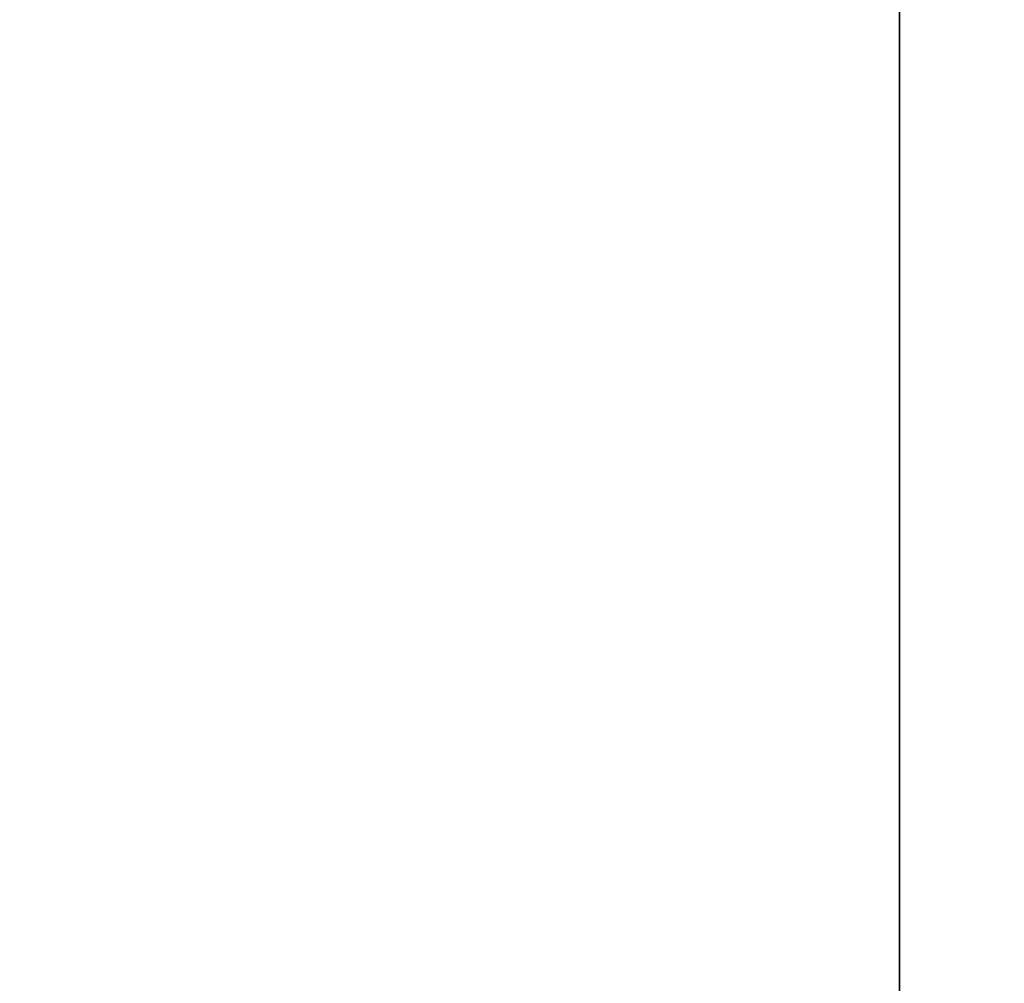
# Model space of a CAD drawing. Header units: millimetres. Extents: x 0 to 290, y -65 to 65.
# Tile 87 of 135: x 211.567 to 211.6039, y -33.5645 to -33.5284. Entities that reach past the tile are written whole.
import ezdxf

# ---------------------------------------------------------------- set-up
doc = ezdxf.new("R2010")
doc.units = ezdxf.units.MM
doc.layers.add('Layer 01', color=7, linetype='Continuous', true_color=0x000000)

# ---------------------------------------------------------------- blocks, each defined once
blk = doc.blocks.new('Block 01')
at = {"layer": 'Layer 01', "extrusion": (1, 0, 0)}
for start, end in [(202.448281, 22.448281), (22.448281, 202.448281)]:
    blk.add_arc((-37, 57.052607, 211.6), 5, start, end, dxfattribs=at)
at = {"layer": 'Layer 01', "extrusion": (-1, 0, 0)}
for start, end in [(90, 180), (190.777528, 270)]:
    blk.add_arc((37, 57.052607, -211.6), 4.94, start, end, dxfattribs=at)
at = {"layer": 'Layer 01'}
for points in [[(211.6, -32.06, 57.052607), (211.6, -32.86, 57.052607), (211.6, -33.66, 57.052607)], [(211.6, -33.790286, 56.128847), (211.6, -32.968712, 56.128847), (211.6, -32.147138, 56.128847)]]:
    blk.add_open_spline(points, degree=2, dxfattribs=at)

msp = doc.modelspace()

# ---------------------------------------------------------------- linework, layer by layer
at = {"layer": 'Layer 01', "extrusion": (0, 0, -1)}
msp.add_arc((-208.8, -33.2, 91.29999), 2.5, 157.477326, 242.177012, dxfattribs=at)

# ---------------------------------------------------------------- block references
at = {"layer": 'Layer 01'}
msp.add_blockref('Block 01', (0, 0), dxfattribs=at)

doc.saveas('drawing.dxf')
